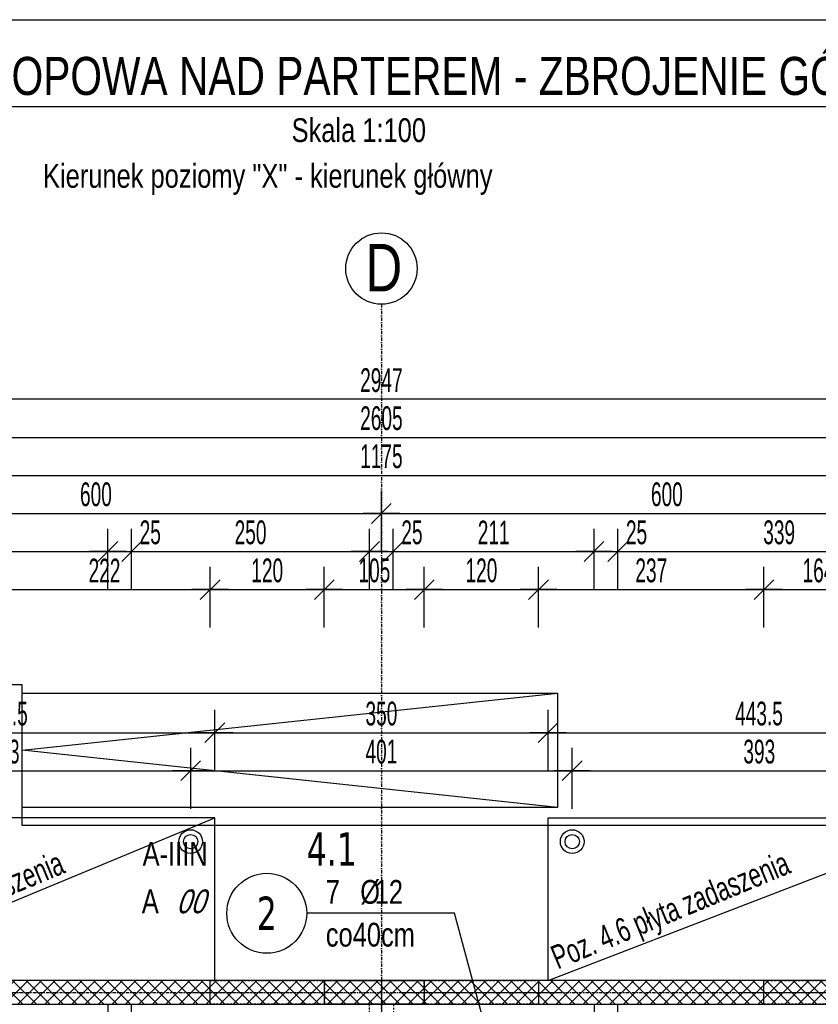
# Model space of a CAD drawing. Header units: millimetres. Extents: x -22500 to -4121, y -19317 to -14831.
# Tile 21 of 70: x -20837 to -19998, y -15866 to -14831. Entities that reach past the tile are written whole.
import ezdxf
from ezdxf.enums import TextEntityAlignment as Align

# ---------------------------------------------------------------- set-up
doc = ezdxf.new("R2010")
doc.units = ezdxf.units.MM
doc.header["$LTSCALE"] = 10
doc.linetypes.add('MO', pattern=[0.7, 0.35, -0.17, 0.01, -0.17])
doc.linetypes.add('MP', pattern=[0.36, 0.2, -0.16])
doc.layers.add('BA_obw', color=230, linetype='Continuous', plot=False)
doc.layers.add('BZ_pom', color=6, linetype='Continuous', plot=False)
for name, color, linetype in [('BA_szr', 1, 'Continuous'), ('BA_txs', 2, 'Continuous'), ('BA_wym', 1, 'Continuous'), ('BD_lpm', 1, 'MP'), ('BD_osm', 1, 'MO'), ('BD_txs', 2, 'Continuous'), ('BD_wic', 1, 'Continuous'), ('BD_wig', 3, 'Continuous'), ('BD_wis', 2, 'Continuous'), ('BZ_odn', 1, 'Continuous'), ('BZ_opi1', 7, 'Continuous'), ('BZ_opi2', 4, 'Continuous'), ('BZ_sym', 7, 'Continuous'), ('BZ_txg', 3, 'Continuous'), ('BZ_txs', 2, 'Continuous'), ('BZ_wym', 1, 'Continuous')]:
    doc.layers.add(name, color=color, linetype=linetype)
doc.styles.add('BIKTBG', font='tahoma.ttf', dxfattribs={"width": 0.85})
doc.styles.add('BIKTG', font='bikromsw.shx', dxfattribs={"width": 0.8})
doc.styles.add('BIKTS', font='bikromsw.shx', dxfattribs={"width": 0.8})
doc.styles.add('BIKWYM', font='bikromsw.shx', dxfattribs={"width": 0.6})
doc.dimstyles.new('BA_KR_100_cm', dxfattribs={"dimtxt": 25, "dimasz": 1.666667, "dimexe": 24, "dimexo": 0, "dimgap": 0, "dimtad": 0, "dimdec": 1, "dimrnd": 0.5, "dimzin": 9, "dimdsep": 46, "dimtxsty": 'BIKWYM', "dimblk": 'WYM-KR', "dimcen": 0, "dimdle": 20, "dimclrd": 256, "dimclre": 256, "dimclrt": 2, "dimadec": 0, "dimazin": 0, "dimtfac": 0.033333, "dimtdec": 1, "dimtmove": 0, "dimatfit": 3, "dimldrblk": 'WYM-KR', "dimfxl": 25, "dimfxlon": 1, "dimtvp": 0.8, "dimtolj": 1, "dimarcsym": 0})
doc.dimstyles.new('BZ_KP_100_cm', dxfattribs={"dimtxt": 25, "dimasz": 1.666667, "dimexe": 24, "dimexo": 0, "dimgap": 0, "dimtad": 0, "dimdec": 1, "dimrnd": 0.5, "dimzin": 9, "dimdsep": 46, "dimtxsty": 'BIKWYM', "dimblk": 'WYM-KR', "dimblk1": 'WYM-KP', "dimblk2": 'WYM-KP', "dimsah": 1, "dimcen": 0, "dimdle": 20, "dimclrd": 256, "dimclre": 256, "dimclrt": 7, "dimadec": 0, "dimazin": 0, "dimtfac": 0.033333, "dimtdec": 1, "dimtmove": 0, "dimatfit": 3, "dimldrblk": 'WYM-KP', "dimfxl": 1, "dimtvp": 0.8, "dimtolj": 1, "dimarcsym": 0})

# ---------------------------------------------------------------- blocks, each defined once
blk = doc.blocks.new('WYM-KR')
at = {"color": 7, "linetype": 'ByBlock'}
blk.add_line((6.24, 6.24), (-6.24, -6.24), dxfattribs=at)
at = {"linetype": 'ByBlock'}
blk.add_line((11.52, 0), (-11.52, 0), dxfattribs=at)
blk = doc.blocks.new('*D146')
at = {"layer": 'BA_wym', "lineweight": -2}
for p, q in [((-20859.1, -15470.3), (-20859.1, -15406.3)), ((-20637.1, -15470.3), (-20637.1, -15406.3)), ((-20857.4, -15430.3), (-20638.7, -15430.3))]:
    blk.add_line(p, q, dxfattribs=at)
at = {"layer": 'Defpoints', "color": 0}
for p in [(-20637.1, -15430.3), (-20859.1, -15841.3), (-20637.1, -15841.3)]:
    blk.add_point(p, dxfattribs=at)
at = {"layer": 'BA_wym', "lineweight": -2, "xscale": 1.666666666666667, "yscale": 1.666666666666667, "zscale": 1.666666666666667, "rotation": 180}
blk.add_blockref('WYM-KR', (-20859.1, -15430.3), dxfattribs=at)
at = {"layer": 'BA_wym', "lineweight": -2, "xscale": 1.666666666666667, "yscale": 1.666666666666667, "zscale": 1.666666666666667}
blk.add_blockref('WYM-KR', (-20637.1, -15430.3), dxfattribs=at)
at = {"layer": 'BA_wym', "color": 2, "insert": (-20748.1, -15410.3), "char_height": 25, "attachment_point": 5, "style": 'BIKWYM'}
blk.add_mtext('\\A1;222', dxfattribs=at)
blk = doc.blocks.new('*D147')
at = {"layer": 'BA_wym', "lineweight": -2}
for p, q in [((-20637.1, -15470.3), (-20637.1, -15406.3)), ((-20517.1, -15470.3), (-20517.1, -15406.3)), ((-20635.4, -15430.3), (-20518.7, -15430.3))]:
    blk.add_line(p, q, dxfattribs=at)
at = {"layer": 'Defpoints', "color": 0}
for p in [(-20517.1, -15430.3), (-20637.1, -15841.3), (-20517.1, -15841.3)]:
    blk.add_point(p, dxfattribs=at)
at = {"layer": 'BA_wym', "lineweight": -2, "xscale": 1.666666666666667, "yscale": 1.666666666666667, "zscale": 1.666666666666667, "rotation": 180}
blk.add_blockref('WYM-KR', (-20637.1, -15430.3), dxfattribs=at)
at = {"layer": 'BA_wym', "lineweight": -2, "xscale": 1.666666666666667, "yscale": 1.666666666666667, "zscale": 1.666666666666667}
blk.add_blockref('WYM-KR', (-20517.1, -15430.3), dxfattribs=at)
at = {"layer": 'BA_wym', "color": 2, "insert": (-20577.1, -15410.3), "char_height": 25, "attachment_point": 5, "style": 'BIKWYM'}
blk.add_mtext('\\A1;120', dxfattribs=at)
blk = doc.blocks.new('*D148')
at = {"layer": 'BA_wym', "lineweight": -2}
for p, q in [((-20517.1, -15470.3), (-20517.1, -15406.3)), ((-20412, -15470.3), (-20412, -15406.3)), ((-20515.4, -15430.3), (-20413.7, -15430.3))]:
    blk.add_line(p, q, dxfattribs=at)
at = {"layer": 'Defpoints', "color": 0}
for p in [(-20412, -15430.3), (-20517.1, -15841.3), (-20412, -15841.3)]:
    blk.add_point(p, dxfattribs=at)
at = {"layer": 'BA_wym', "lineweight": -2, "xscale": 1.666666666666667, "yscale": 1.666666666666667, "zscale": 1.666666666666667, "rotation": 180}
blk.add_blockref('WYM-KR', (-20517.1, -15430.3), dxfattribs=at)
at = {"layer": 'BA_wym', "lineweight": -2, "xscale": 1.666666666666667, "yscale": 1.666666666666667, "zscale": 1.666666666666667}
blk.add_blockref('WYM-KR', (-20412, -15430.3), dxfattribs=at)
at = {"layer": 'BA_wym', "color": 2, "insert": (-20464.5, -15410.3), "char_height": 25, "attachment_point": 5, "style": 'BIKWYM'}
blk.add_mtext('\\A1;105', dxfattribs=at)
blk = doc.blocks.new('*D149')
at = {"layer": 'BA_wym', "lineweight": -2}
for p, q in [((-20412, -15470.3), (-20412, -15406.3)), ((-20292, -15470.3), (-20292, -15406.3)), ((-20410.3, -15430.3), (-20293.7, -15430.3))]:
    blk.add_line(p, q, dxfattribs=at)
at = {"layer": 'Defpoints', "color": 0}
for p in [(-20292, -15430.3), (-20412, -15841.3), (-20292, -15841.3)]:
    blk.add_point(p, dxfattribs=at)
at = {"layer": 'BA_wym', "lineweight": -2, "xscale": 1.666666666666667, "yscale": 1.666666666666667, "zscale": 1.666666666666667, "rotation": 180}
blk.add_blockref('WYM-KR', (-20412, -15430.3), dxfattribs=at)
at = {"layer": 'BA_wym', "lineweight": -2, "xscale": 1.666666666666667, "yscale": 1.666666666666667, "zscale": 1.666666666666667}
blk.add_blockref('WYM-KR', (-20292, -15430.3), dxfattribs=at)
at = {"layer": 'BA_wym', "color": 2, "insert": (-20352, -15410.3), "char_height": 25, "attachment_point": 5, "style": 'BIKWYM'}
blk.add_mtext('\\A1;120', dxfattribs=at)
blk = doc.blocks.new('*D150')
at = {"layer": 'BA_wym', "lineweight": -2}
for p, q in [((-20292, -15470.3), (-20292, -15406.3)), ((-20055.1, -15470.3), (-20055.1, -15406.3)), ((-20290.3, -15430.3), (-20056.7, -15430.3))]:
    blk.add_line(p, q, dxfattribs=at)
at = {"layer": 'Defpoints', "color": 0}
for p in [(-20055.1, -15430.3), (-20292, -15841.3), (-20055.1, -15841.3)]:
    blk.add_point(p, dxfattribs=at)
at = {"layer": 'BA_wym', "lineweight": -2, "xscale": 1.666666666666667, "yscale": 1.666666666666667, "zscale": 1.666666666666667, "rotation": 180}
blk.add_blockref('WYM-KR', (-20292, -15430.3), dxfattribs=at)
at = {"layer": 'BA_wym', "lineweight": -2, "xscale": 1.666666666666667, "yscale": 1.666666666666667, "zscale": 1.666666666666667}
blk.add_blockref('WYM-KR', (-20055.1, -15430.3), dxfattribs=at)
at = {"layer": 'BA_wym', "color": 2, "insert": (-20173.5, -15410.3), "char_height": 25, "attachment_point": 5, "style": 'BIKWYM'}
blk.add_mtext('\\A1;237', dxfattribs=at)
blk = doc.blocks.new('*D151')
at = {"layer": 'BA_wym', "lineweight": -2}
for p, q in [((-20055.1, -15470.3), (-20055.1, -15406.3)), ((-19891.1, -15470.3), (-19891.1, -15406.3)), ((-20053.4, -15430.3), (-19892.7, -15430.3))]:
    blk.add_line(p, q, dxfattribs=at)
at = {"layer": 'Defpoints', "color": 0}
for p in [(-19891.1, -15430.3), (-20055.1, -15841.3), (-19891.1, -15841.3)]:
    blk.add_point(p, dxfattribs=at)
at = {"layer": 'BA_wym', "lineweight": -2, "xscale": 1.666666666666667, "yscale": 1.666666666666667, "zscale": 1.666666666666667, "rotation": 180}
blk.add_blockref('WYM-KR', (-20055.1, -15430.3), dxfattribs=at)
at = {"layer": 'BA_wym', "lineweight": -2, "xscale": 1.666666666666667, "yscale": 1.666666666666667, "zscale": 1.666666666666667}
blk.add_blockref('WYM-KR', (-19891.1, -15430.3), dxfattribs=at)
at = {"layer": 'BA_wym', "color": 2, "insert": (-19997.8, -15410.3), "char_height": 25, "attachment_point": 5, "style": 'BIKWYM'}
blk.add_mtext('\\A1;164', dxfattribs=at)
blk = doc.blocks.new('*D163')
at = {"layer": 'BA_wym', "lineweight": -2}
for p, q in [((-21044.6, -15430.3), (-21044.6, -15366.3)), ((-20744.6, -15430.3), (-20744.6, -15366.3)), ((-21042.9, -15390.3), (-20746.2, -15390.3))]:
    blk.add_line(p, q, dxfattribs=at)
at = {"layer": 'Defpoints', "color": 0}
for p in [(-20744.6, -15390.3), (-21044.6, -15790.3), (-20744.6, -15866.3)]:
    blk.add_point(p, dxfattribs=at)
at = {"layer": 'BA_wym', "lineweight": -2, "xscale": 1.666666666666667, "yscale": 1.666666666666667, "zscale": 1.666666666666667, "rotation": 180}
blk.add_blockref('WYM-KR', (-21044.6, -15390.3), dxfattribs=at)
at = {"layer": 'BA_wym', "lineweight": -2, "xscale": 1.666666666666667, "yscale": 1.666666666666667, "zscale": 1.666666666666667}
blk.add_blockref('WYM-KR', (-20744.6, -15390.3), dxfattribs=at)
at = {"layer": 'BA_wym', "color": 2, "insert": (-20894.6, -15370.3), "char_height": 25, "attachment_point": 5, "style": 'BIKWYM'}
blk.add_mtext('\\A1;300', dxfattribs=at)
blk = doc.blocks.new('*D164')
at = {"layer": 'BA_wym', "lineweight": -2}
for p, q in [((-20744.6, -15430.3), (-20744.6, -15366.3)), ((-20719.6, -15430.3), (-20719.6, -15366.3)), ((-20746.2, -15390.3), (-20747.9, -15390.3)), ((-20744.6, -15390.3), (-20719.6, -15390.3)), ((-20717.9, -15390.3), (-20683.8, -15390.3))]:
    blk.add_line(p, q, dxfattribs=at)
at = {"layer": 'Defpoints', "color": 0}
for p in [(-20719.6, -15390.3), (-20744.6, -15866.3), (-20719.6, -15866.3)]:
    blk.add_point(p, dxfattribs=at)
at = {"layer": 'BA_wym', "lineweight": -2, "xscale": 1.666666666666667, "yscale": 1.666666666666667, "zscale": 1.666666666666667}
blk.add_blockref('WYM-KR', (-20744.6, -15390.3), dxfattribs=at)
at = {"layer": 'BA_wym', "lineweight": -2, "xscale": 1.666666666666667, "yscale": 1.666666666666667, "zscale": 1.666666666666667, "rotation": 180}
blk.add_blockref('WYM-KR', (-20719.6, -15390.3), dxfattribs=at)
at = {"layer": 'BA_wym', "color": 2, "insert": (-20700, -15370.3), "char_height": 25, "attachment_point": 5, "style": 'BIKWYM'}
blk.add_mtext('\\A1;25', dxfattribs=at)
blk = doc.blocks.new('*D165')
at = {"layer": 'BA_wym', "lineweight": -2}
for p, q in [((-20719.6, -15430.3), (-20719.6, -15366.3)), ((-20469.6, -15430.3), (-20469.6, -15366.3)), ((-20717.9, -15390.3), (-20471.2, -15390.3))]:
    blk.add_line(p, q, dxfattribs=at)
at = {"layer": 'Defpoints', "color": 0}
for p in [(-20469.6, -15390.3), (-20719.6, -15866.3), (-20469.6, -15866.3)]:
    blk.add_point(p, dxfattribs=at)
at = {"layer": 'BA_wym', "lineweight": -2, "xscale": 1.666666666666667, "yscale": 1.666666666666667, "zscale": 1.666666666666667, "rotation": 180}
blk.add_blockref('WYM-KR', (-20719.6, -15390.3), dxfattribs=at)
at = {"layer": 'BA_wym', "lineweight": -2, "xscale": 1.666666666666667, "yscale": 1.666666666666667, "zscale": 1.666666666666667}
blk.add_blockref('WYM-KR', (-20469.6, -15390.3), dxfattribs=at)
at = {"layer": 'BA_wym', "color": 2, "insert": (-20594.6, -15370.3), "char_height": 25, "attachment_point": 5, "style": 'BIKWYM'}
blk.add_mtext('\\A1;250', dxfattribs=at)
blk = doc.blocks.new('*D166')
at = {"layer": 'BA_wym', "lineweight": -2}
for p, q in [((-20469.6, -15430.3), (-20469.6, -15366.3)), ((-20444.6, -15430.3), (-20444.6, -15366.3)), ((-20471.2, -15390.3), (-20472.9, -15390.3)), ((-20469.6, -15390.3), (-20444.6, -15390.3)), ((-20442.9, -15390.3), (-20408.8, -15390.3))]:
    blk.add_line(p, q, dxfattribs=at)
at = {"layer": 'Defpoints', "color": 0}
for p in [(-20444.6, -15390.3), (-20469.6, -15866.3), (-20444.6, -15866.3)]:
    blk.add_point(p, dxfattribs=at)
at = {"layer": 'BA_wym', "lineweight": -2, "xscale": 1.666666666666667, "yscale": 1.666666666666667, "zscale": 1.666666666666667}
blk.add_blockref('WYM-KR', (-20469.6, -15390.3), dxfattribs=at)
at = {"layer": 'BA_wym', "lineweight": -2, "xscale": 1.666666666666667, "yscale": 1.666666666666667, "zscale": 1.666666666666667, "rotation": 180}
blk.add_blockref('WYM-KR', (-20444.6, -15390.3), dxfattribs=at)
at = {"layer": 'BA_wym', "color": 2, "insert": (-20425, -15370.3), "char_height": 25, "attachment_point": 5, "style": 'BIKWYM'}
blk.add_mtext('\\A1;25', dxfattribs=at)
blk = doc.blocks.new('*D167')
at = {"layer": 'BA_wym', "lineweight": -2}
for p, q in [((-20444.6, -15430.3), (-20444.6, -15366.3)), ((-20233.6, -15430.3), (-20233.6, -15366.3)), ((-20442.9, -15390.3), (-20235.2, -15390.3))]:
    blk.add_line(p, q, dxfattribs=at)
at = {"layer": 'Defpoints', "color": 0}
for p in [(-20233.6, -15390.3), (-20444.6, -15866.3), (-20233.6, -15866.3)]:
    blk.add_point(p, dxfattribs=at)
at = {"layer": 'BA_wym', "lineweight": -2, "xscale": 1.666666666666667, "yscale": 1.666666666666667, "zscale": 1.666666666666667, "rotation": 180}
blk.add_blockref('WYM-KR', (-20444.6, -15390.3), dxfattribs=at)
at = {"layer": 'BA_wym', "lineweight": -2, "xscale": 1.666666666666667, "yscale": 1.666666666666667, "zscale": 1.666666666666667}
blk.add_blockref('WYM-KR', (-20233.6, -15390.3), dxfattribs=at)
at = {"layer": 'BA_wym', "color": 2, "insert": (-20339.1, -15370.3), "char_height": 25, "attachment_point": 5, "style": 'BIKWYM'}
blk.add_mtext('\\A1;211', dxfattribs=at)
blk = doc.blocks.new('*D168')
at = {"layer": 'BA_wym', "lineweight": -2}
for p, q in [((-20233.6, -15430.3), (-20233.6, -15366.3)), ((-20208.6, -15430.3), (-20208.6, -15366.3)), ((-20235.2, -15390.3), (-20236.9, -15390.3)), ((-20233.6, -15390.3), (-20208.6, -15390.3)), ((-20206.9, -15390.3), (-20172.8, -15390.3))]:
    blk.add_line(p, q, dxfattribs=at)
at = {"layer": 'Defpoints', "color": 0}
for p in [(-20208.6, -15390.3), (-20233.6, -15866.3), (-20208.6, -15866.3)]:
    blk.add_point(p, dxfattribs=at)
at = {"layer": 'BA_wym', "lineweight": -2, "xscale": 1.666666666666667, "yscale": 1.666666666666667, "zscale": 1.666666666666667}
blk.add_blockref('WYM-KR', (-20233.6, -15390.3), dxfattribs=at)
at = {"layer": 'BA_wym', "lineweight": -2, "xscale": 1.666666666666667, "yscale": 1.666666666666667, "zscale": 1.666666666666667, "rotation": 180}
blk.add_blockref('WYM-KR', (-20208.6, -15390.3), dxfattribs=at)
at = {"layer": 'BA_wym', "color": 2, "insert": (-20189, -15370.3), "char_height": 25, "attachment_point": 5, "style": 'BIKWYM'}
blk.add_mtext('\\A1;25', dxfattribs=at)
blk = doc.blocks.new('*D169')
at = {"layer": 'BA_wym', "lineweight": -2}
for p, q in [((-20208.6, -15430.3), (-20208.6, -15366.3)), ((-19869.6, -15430.3), (-19869.6, -15366.3)), ((-20206.9, -15390.3), (-19871.2, -15390.3))]:
    blk.add_line(p, q, dxfattribs=at)
at = {"layer": 'Defpoints', "color": 0}
for p in [(-19869.6, -15390.3), (-19869.6, -15790.3), (-20208.6, -15866.3)]:
    blk.add_point(p, dxfattribs=at)
at = {"layer": 'BA_wym', "lineweight": -2, "xscale": 1.666666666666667, "yscale": 1.666666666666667, "zscale": 1.666666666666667, "rotation": 180}
blk.add_blockref('WYM-KR', (-20208.6, -15390.3), dxfattribs=at)
at = {"layer": 'BA_wym', "lineweight": -2, "xscale": 1.666666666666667, "yscale": 1.666666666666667, "zscale": 1.666666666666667}
blk.add_blockref('WYM-KR', (-19869.6, -15390.3), dxfattribs=at)
at = {"layer": 'BA_wym', "color": 2, "insert": (-20039.1, -15370.3), "char_height": 25, "attachment_point": 5, "style": 'BIKWYM'}
blk.add_mtext('\\A1;339', dxfattribs=at)
blk = doc.blocks.new('*D176')
at = {"layer": 'BA_wym', "lineweight": -2}
for p, q in [((-21057.1, -15390.3), (-21057.1, -15326.3)), ((-20457.1, -15390.3), (-20457.1, -15326.3)), ((-21055.4, -15350.3), (-20458.7, -15350.3))]:
    blk.add_line(p, q, dxfattribs=at)
at = {"layer": 'Defpoints', "color": 0}
for p in [(-20457.1, -15350.3), (-21057.1, -15790.3), (-20457.1, -15841.3)]:
    blk.add_point(p, dxfattribs=at)
at = {"layer": 'BA_wym', "lineweight": -2, "xscale": 1.666666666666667, "yscale": 1.666666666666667, "zscale": 1.666666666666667, "rotation": 180}
blk.add_blockref('WYM-KR', (-21057.1, -15350.3), dxfattribs=at)
at = {"layer": 'BA_wym', "lineweight": -2, "xscale": 1.666666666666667, "yscale": 1.666666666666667, "zscale": 1.666666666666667}
blk.add_blockref('WYM-KR', (-20457.1, -15350.3), dxfattribs=at)
at = {"layer": 'BA_wym', "color": 2, "insert": (-20757.1, -15330.3), "char_height": 25, "attachment_point": 5, "style": 'BIKWYM'}
blk.add_mtext('\\A1;600', dxfattribs=at)
blk = doc.blocks.new('*D177')
at = {"layer": 'BA_wym', "lineweight": -2}
for p, q in [((-20457.1, -15390.3), (-20457.1, -15326.3)), ((-19857.1, -15390.3), (-19857.1, -15326.3)), ((-20455.4, -15350.3), (-19858.7, -15350.3))]:
    blk.add_line(p, q, dxfattribs=at)
at = {"layer": 'Defpoints', "color": 0}
for p in [(-19857.1, -15350.3), (-20457.1, -15841.3), (-19857.1, -15841.3)]:
    blk.add_point(p, dxfattribs=at)
at = {"layer": 'BA_wym', "lineweight": -2, "xscale": 1.666666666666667, "yscale": 1.666666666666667, "zscale": 1.666666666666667, "rotation": 180}
blk.add_blockref('WYM-KR', (-20457.1, -15350.3), dxfattribs=at)
at = {"layer": 'BA_wym', "lineweight": -2, "xscale": 1.666666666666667, "yscale": 1.666666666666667, "zscale": 1.666666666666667}
blk.add_blockref('WYM-KR', (-19857.1, -15350.3), dxfattribs=at)
at = {"layer": 'BA_wym', "color": 2, "insert": (-20157.1, -15330.3), "char_height": 25, "attachment_point": 5, "style": 'BIKWYM'}
blk.add_mtext('\\A1;600', dxfattribs=at)
blk = doc.blocks.new('*D183')
at = {"layer": 'BA_wym', "lineweight": -2}
for p, q in [((-21044.6, -15350.3), (-21044.6, -15286.3)), ((-19869.6, -15350.3), (-19869.6, -15286.3)), ((-21042.9, -15310.3), (-19871.2, -15310.3))]:
    blk.add_line(p, q, dxfattribs=at)
at = {"layer": 'Defpoints', "color": 0}
for p in [(-19869.6, -15310.3), (-21044.6, -15790.3), (-19869.6, -15790.3)]:
    blk.add_point(p, dxfattribs=at)
at = {"layer": 'BA_wym', "lineweight": -2, "xscale": 1.666666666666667, "yscale": 1.666666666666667, "zscale": 1.666666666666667, "rotation": 180}
blk.add_blockref('WYM-KR', (-21044.6, -15310.3), dxfattribs=at)
at = {"layer": 'BA_wym', "lineweight": -2, "xscale": 1.666666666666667, "yscale": 1.666666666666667, "zscale": 1.666666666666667}
blk.add_blockref('WYM-KR', (-19869.6, -15310.3), dxfattribs=at)
at = {"layer": 'BA_wym', "color": 2, "insert": (-20457.1, -15290.3), "char_height": 25, "attachment_point": 5, "style": 'BIKWYM'}
blk.add_mtext('\\A1;1175', dxfattribs=at)
blk = doc.blocks.new('*D187')
at = {"layer": 'BA_wym', "lineweight": -2}
for p, q in [((-21759.6, -15310.3), (-21759.6, -15246.3)), ((-19154.6, -15310.3), (-19154.6, -15246.3)), ((-21757.9, -15270.3), (-19156.2, -15270.3))]:
    blk.add_line(p, q, dxfattribs=at)
at = {"layer": 'Defpoints', "color": 0}
for p in [(-19154.6, -15270.3), (-19154.6, -15841.3), (-21759.6, -16103.8)]:
    blk.add_point(p, dxfattribs=at)
at = {"layer": 'BA_wym', "lineweight": -2, "xscale": 1.666666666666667, "yscale": 1.666666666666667, "zscale": 1.666666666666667, "rotation": 180}
blk.add_blockref('WYM-KR', (-21759.6, -15270.3), dxfattribs=at)
at = {"layer": 'BA_wym', "lineweight": -2, "xscale": 1.666666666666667, "yscale": 1.666666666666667, "zscale": 1.666666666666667}
blk.add_blockref('WYM-KR', (-19154.6, -15270.3), dxfattribs=at)
at = {"layer": 'BA_wym', "color": 2, "insert": (-20457.1, -15250.3), "char_height": 25, "attachment_point": 5, "style": 'BIKWYM'}
blk.add_mtext('\\A1;2605', dxfattribs=at)
blk = doc.blocks.new('*D189')
at = {"layer": 'BA_wym', "lineweight": -2}
for p, q in [((-21930.6, -15270.3), (-21930.6, -15206.3)), ((-18983.6, -15270.3), (-18983.6, -15206.3)), ((-18985.2, -15230.3), (-21928.9, -15230.3))]:
    blk.add_line(p, q, dxfattribs=at)
at = {"layer": 'Defpoints', "color": 0}
for p in [(-21930.6, -15230.3), (-21930.6, -16103.8), (-18983.6, -16103.8)]:
    blk.add_point(p, dxfattribs=at)
at = {"layer": 'BA_wym', "lineweight": -2, "xscale": 1.666666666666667, "yscale": 1.666666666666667, "zscale": 1.666666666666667, "rotation": 180}
blk.add_blockref('WYM-KR', (-21930.6, -15230.3), dxfattribs=at)
at = {"layer": 'BA_wym', "lineweight": -2, "xscale": 1.666666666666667, "yscale": 1.666666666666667, "zscale": 1.666666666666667}
blk.add_blockref('WYM-KR', (-18983.6, -15230.3), dxfattribs=at)
at = {"layer": 'BA_wym', "color": 2, "insert": (-20457.1, -15210.3), "char_height": 25, "attachment_point": 5, "style": 'BIKWYM'}
blk.add_mtext('\\A1;2947', dxfattribs=at)
blk = doc.blocks.new('*D191')
at = {"layer": 'BA_wym', "lineweight": -2}
for p, q in [((-21050.6, -15660.8), (-21050.6, -15596.8)), ((-20657.5, -15660.8), (-20657.5, -15596.8)), ((-21048.9, -15620.8), (-20659.2, -15620.8))]:
    blk.add_line(p, q, dxfattribs=at)
at = {"layer": 'Defpoints', "color": 0}
for p in [(-20657.5, -15620.8), (-21050.6, -15682.8), (-20657.5, -15682.8)]:
    blk.add_point(p, dxfattribs=at)
at = {"layer": 'BA_wym', "lineweight": -2, "xscale": 1.666666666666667, "yscale": 1.666666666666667, "zscale": 1.666666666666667, "rotation": 180}
blk.add_blockref('WYM-KR', (-21050.6, -15620.8), dxfattribs=at)
at = {"layer": 'BA_wym', "lineweight": -2, "xscale": 1.666666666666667, "yscale": 1.666666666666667, "zscale": 1.666666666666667}
blk.add_blockref('WYM-KR', (-20657.5, -15620.8), dxfattribs=at)
at = {"layer": 'BA_wym', "color": 2, "insert": (-20854.1, -15600.8), "char_height": 25, "attachment_point": 5, "style": 'BIKWYM'}
blk.add_mtext('\\A1;393', dxfattribs=at)
blk = doc.blocks.new('*D192')
at = {"layer": 'BA_wym', "lineweight": -2}
for p, q in [((-20657.5, -15660.8), (-20657.5, -15596.8)), ((-20256.6, -15660.8), (-20256.6, -15596.8)), ((-20655.9, -15620.8), (-20258.2, -15620.8))]:
    blk.add_line(p, q, dxfattribs=at)
at = {"layer": 'Defpoints', "color": 0}
for p in [(-20256.6, -15620.8), (-20657.5, -15682.8), (-20256.6, -15682.8)]:
    blk.add_point(p, dxfattribs=at)
at = {"layer": 'BA_wym', "lineweight": -2, "xscale": 1.666666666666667, "yscale": 1.666666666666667, "zscale": 1.666666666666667, "rotation": 180}
blk.add_blockref('WYM-KR', (-20657.5, -15620.8), dxfattribs=at)
at = {"layer": 'BA_wym', "lineweight": -2, "xscale": 1.666666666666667, "yscale": 1.666666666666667, "zscale": 1.666666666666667}
blk.add_blockref('WYM-KR', (-20256.6, -15620.8), dxfattribs=at)
at = {"layer": 'BA_wym', "color": 2, "insert": (-20457.1, -15600.8), "char_height": 25, "attachment_point": 5, "style": 'BIKWYM'}
blk.add_mtext('\\A1;401', dxfattribs=at)
blk = doc.blocks.new('*D193')
at = {"layer": 'BA_wym', "lineweight": -2}
for p, q in [((-20256.6, -15660.8), (-20256.6, -15596.8)), ((-19863.5, -15660.8), (-19863.5, -15596.8)), ((-20254.9, -15620.8), (-19865.2, -15620.8))]:
    blk.add_line(p, q, dxfattribs=at)
at = {"layer": 'Defpoints', "color": 0}
for p in [(-19863.5, -15620.8), (-20256.6, -15682.8), (-19863.5, -15682.8)]:
    blk.add_point(p, dxfattribs=at)
at = {"layer": 'BA_wym', "lineweight": -2, "xscale": 1.666666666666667, "yscale": 1.666666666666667, "zscale": 1.666666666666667, "rotation": 180}
blk.add_blockref('WYM-KR', (-20256.6, -15620.8), dxfattribs=at)
at = {"layer": 'BA_wym', "lineweight": -2, "xscale": 1.666666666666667, "yscale": 1.666666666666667, "zscale": 1.666666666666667}
blk.add_blockref('WYM-KR', (-19863.5, -15620.8), dxfattribs=at)
at = {"layer": 'BA_wym', "color": 2, "insert": (-20060, -15600.8), "char_height": 25, "attachment_point": 5, "style": 'BIKWYM'}
blk.add_mtext('\\A1;393', dxfattribs=at)
blk = doc.blocks.new('*D195')
at = {"layer": 'BA_wym', "lineweight": -2}
for p, q in [((-21075.6, -15620.8), (-21075.6, -15556.8)), ((-20632.1, -15620.8), (-20632.1, -15556.8)), ((-21073.9, -15580.8), (-20633.8, -15580.8))]:
    blk.add_line(p, q, dxfattribs=at)
at = {"layer": 'Defpoints', "color": 0}
for p in [(-20632.1, -15580.8), (-21075.6, -15670.3), (-20632.1, -15670.3)]:
    blk.add_point(p, dxfattribs=at)
at = {"layer": 'BA_wym', "lineweight": -2, "xscale": 1.666666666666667, "yscale": 1.666666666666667, "zscale": 1.666666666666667, "rotation": 180}
blk.add_blockref('WYM-KR', (-21075.6, -15580.8), dxfattribs=at)
at = {"layer": 'BA_wym', "lineweight": -2, "xscale": 1.666666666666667, "yscale": 1.666666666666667, "zscale": 1.666666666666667}
blk.add_blockref('WYM-KR', (-20632.1, -15580.8), dxfattribs=at)
at = {"layer": 'BA_wym', "color": 2, "insert": (-20853.8, -15560.8), "char_height": 25, "attachment_point": 5, "style": 'BIKWYM'}
blk.add_mtext('\\A1;443.5', dxfattribs=at)
blk = doc.blocks.new('*D196')
at = {"layer": 'BA_wym', "lineweight": -2}
for p, q in [((-20632.1, -15620.8), (-20632.1, -15556.8)), ((-20282, -15620.8), (-20282, -15556.8)), ((-20630.4, -15580.8), (-20283.7, -15580.8))]:
    blk.add_line(p, q, dxfattribs=at)
at = {"layer": 'Defpoints', "color": 0}
for p in [(-20282, -15580.8), (-20632.1, -15670.3), (-20282, -15670.3)]:
    blk.add_point(p, dxfattribs=at)
at = {"layer": 'BA_wym', "lineweight": -2, "xscale": 1.666666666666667, "yscale": 1.666666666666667, "zscale": 1.666666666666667, "rotation": 180}
blk.add_blockref('WYM-KR', (-20632.1, -15580.8), dxfattribs=at)
at = {"layer": 'BA_wym', "lineweight": -2, "xscale": 1.666666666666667, "yscale": 1.666666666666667, "zscale": 1.666666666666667}
blk.add_blockref('WYM-KR', (-20282, -15580.8), dxfattribs=at)
at = {"layer": 'BA_wym', "color": 2, "insert": (-20457.1, -15560.8), "char_height": 25, "attachment_point": 5, "style": 'BIKWYM'}
blk.add_mtext('\\A1;350', dxfattribs=at)
blk = doc.blocks.new('*D197')
at = {"layer": 'BA_wym', "lineweight": -2}
for p, q in [((-20282, -15620.8), (-20282, -15556.8)), ((-19838.5, -15620.8), (-19838.5, -15556.8)), ((-20280.3, -15580.8), (-19840.2, -15580.8))]:
    blk.add_line(p, q, dxfattribs=at)
at = {"layer": 'Defpoints', "color": 0}
for p in [(-19838.5, -15580.8), (-20282, -15670.3), (-19838.5, -15670.3)]:
    blk.add_point(p, dxfattribs=at)
at = {"layer": 'BA_wym', "lineweight": -2, "xscale": 1.666666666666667, "yscale": 1.666666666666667, "zscale": 1.666666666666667, "rotation": 180}
blk.add_blockref('WYM-KR', (-20282, -15580.8), dxfattribs=at)
at = {"layer": 'BA_wym', "lineweight": -2, "xscale": 1.666666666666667, "yscale": 1.666666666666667, "zscale": 1.666666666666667}
blk.add_blockref('WYM-KR', (-19838.5, -15580.8), dxfattribs=at)
at = {"layer": 'BA_wym', "color": 2, "insert": (-20060.3, -15560.8), "char_height": 25, "attachment_point": 5, "style": 'BIKWYM'}
blk.add_mtext('\\A1;443.5', dxfattribs=at)
blk = doc.blocks.new('eoprz')
blk = doc.blocks.new('WYM-KP')
blk.add_hatch(color=256).paths.add_polyline_path([(3, 0, 1), (-3, 0, 1)])
blk.add_circle((0, 0), 3)
blk = doc.blocks.new('bik_BlkOpPret', base_point=(1524.5, 7050.3))
at = {"layer": 'BZ_opi1', "style": 'BIKTS', "width": 0.6}
for tag, p in [('SZTUK', (1533.8, 7057.8)), ('PRZEDR_FI', (1554.7, 7057.8)), ('PRZEKROJ', (1563.3, 7057.8)), ('PRZEDR_L', (1533.8, 7024)), ('DLUGOSC', (1568.6, 7024)), ('UWAGA', (1533.8, 6997.8))]:
    blk.add_attdef(tag, p, '', height=18.8, dxfattribs=at)
at = {"layer": 'BZ_opi2', "style": 'BIKTBG', "width": 0.6}
blk.add_attdef('NUMER', text='', height=26.2, dxfattribs=at).set_placement((1620.8, 7050.3), align=Align.MIDDLE_CENTER)
at = {"layer": 'BZ_pom', "width": 0.6}
for tag, p, height, style in [('POZYCJA', (1589.3, 7087.8), 26.2, 'BIKTBG'), ('GATUNEK', (1630.2, 7087.8), 18.8, 'BIKTS'), ('METODA_L', (1639.1, 7050.3), 18.8, 'BIKTS'), ('EURO_KOD', (1663.7, 7050.3), 18.8, 'BIKTS')]:
    blk.add_attdef(tag, p, '', height=height, dxfattribs=dict(at, style=style))
at = {"layer": 'BZ_wym', "width": 0.6}
for tag, p, height, style, flags in [('PRZEDR_NR', (1533.8, 6969.6), 26.2, 'BIKTBG', 1), ('PRZEDR_SZT', (1533.8, 6941.5), 18.8, 'BIKTS', 1), ('TYP_PRETA', (1533.8, 6913.4), 18.8, 'BIKTS', 3), ('EURO_KOD_SEGMENTY', (1567.6, 6885.3), 18.8, 'BIKTS', 3), ('HAK_1', (1533.8, 6857.1), 18.8, 'BIKTS', 3), ('HAK_2', (1533.8, 6829), 18.8, 'BIKTS', 3), ('ID', (1533.8, 6800.9), 18.8, 'BIKTS', 3), ('ID_C', (1533.8, 6772.8), 18.8, 'BIKTS', 3), ('b_atr_0', (1533.8, 6744.6), 18.8, 'BIKTS', 3)]:
    blk.add_attdef(tag, p, '', height=height, dxfattribs=dict(at, style=style, flags=flags))

msp = doc.modelspace()

# ---------------------------------------------------------------- hatches: boundary and pattern name
at = {"layer": 'BA_szr'}
h = msp.add_hatch(dxfattribs=at)
h.set_pattern_fill('BIK_CIAGLE_SKRZYZOWANE', color=8, scale=100, angle=45, pattern_type=2)
h.set_pattern_definition([(45, (-16127.139, -16910.161), (-7.071068, 7.071068), []), (135, (-16127.139, -16910.161), (-7.071068, -7.071068), [])])
h.paths.add_polyline_path([(-21069.55, -15866.31), (-21069.55, -15841.31), (-19844.55, -15841.31), (-19844.55, -15866.31)])

# ---------------------------------------------------------------- linework, layer by layer
at = {"layer": 'BA_obw'}
msp.add_lwpolyline([(-22500.26, -14831.21), (-18427.75, -14831.21), (-18427.75, -18828.3), (-22500.26, -18828.3)], close=True, dxfattribs=at)
at = {"layer": 'BD_lpm'}
for points in [[(-20517.05, -15866.31), (-20637.05, -15866.31), (-20637.05, -15841.31), (-20517.05, -15841.31)], [(-20292.01, -15866.31), (-20412.01, -15866.31), (-20412.01, -15841.31), (-20292.01, -15841.31)], [(-19891.05, -15866.31), (-20055.05, -15866.31), (-20055.05, -15841.31), (-19891.05, -15841.31)]]:
    msp.add_lwpolyline(points, close=True, dxfattribs=at)
msp.add_lwpolyline([(-20444.55, -15866.31), (-20444.55, -16145.31), (-20469.55, -16145.31), (-20469.55, -15866.31), (-20444.55, -15866.31)], dxfattribs=at)
at = {"layer": 'BD_osm', "color": 5}
for p, q in [((-20457.05, -15841.31), (-20457.05, -16170.31)), ((-21048.05, -15853.81), (-20834.05, -15853.81)), ((-20662.05, -15853.81), (-20492.05, -15853.81)), ((-20437.01, -15853.81), (-20267.01, -15853.81)), ((-20080.05, -15853.81), (-19866.05, -15853.81))]:
    msp.add_line(p, q, dxfattribs=at)
at = {"layer": 'BD_osm'}
for points in [[(-20457.05, -15130.31), (-20457.05, -18342.76)], [(-22370.55, -15853.81), (-18543.55, -15853.81)]]:
    msp.add_lwpolyline(points, dxfattribs=at)
at = {"layer": 'BD_wic', "color": 8}
for points in [[(-19838.55, -15790.31), (-19838.55, -15678.26), (-20834.55, -15678.31), (-20834.55, -15530.31), (-21075.55, -15530.31), (-21075.55, -15790.31)], [(-20834.55, -15539.31), (-20272.05, -15539.31), (-20272.05, -15659.31), (-20834.55, -15659.31)], [(-20272.05, -15659.31), (-20834.55, -15599.31), (-20272.05, -15539.31)]]:
    msp.add_lwpolyline(points, dxfattribs=at)
at = {"layer": 'BD_wic'}
for points in [[(-20632.09, -15841.31), (-20632.09, -15670.3), (-21075.55, -15670.3), (-21075.55, -15790.31)], [(-21044.55, -15841.31), (-20632.09, -15670.3)], [(-20282.01, -15841.31), (-20282.01, -15670.3), (-19838.55, -15670.29), (-19838.55, -15790.31)], [(-20282.01, -15841.31), (-19838.55, -15670.29)]]:
    msp.add_lwpolyline(points, dxfattribs=at)
for centre, radius in [((-20457.05, -15092.81), 37.5), ((-20657.54, -15695.3), 7.5), ((-20256.56, -15695.3), 7.5)]:
    msp.add_circle(centre, radius, dxfattribs=at)
at = {"layer": 'BD_wig'}
for points in [[(-20637.05, -15866.31), (-20637.05, -15841.31), (-20859.05, -15841.31), (-20859.05, -15866.31), (-20744.55, -15866.31), (-20744.55, -16011.9), (-20719.55, -16011.9), (-20719.55, -15866.31), (-20637.05, -15866.31)], [(-20208.55, -16295.31), (-20208.55, -15866.31), (-20055.05, -15866.31), (-20055.05, -15841.31), (-20292.01, -15841.31), (-20292.01, -15866.31), (-20233.55, -15866.31), (-20233.55, -16295.31)]]:
    msp.add_lwpolyline(points, dxfattribs=at)
msp.add_lwpolyline([(-20412.01, -15866.31), (-20517.05, -15866.31), (-20517.05, -15841.31), (-20412.01, -15841.31)], close=True, dxfattribs=at)
for centre in [(-20657.54, -15695.3), (-20256.56, -15695.3)]:
    msp.add_circle(centre, 12.5, dxfattribs=at)
at = {"layer": 'BD_wis', "color": 8}
msp.add_lwpolyline([(-21069.55, -15866.31), (-19844.55, -15866.31), (-19844.55, -15841.31), (-21069.55, -15841.31)], close=True, dxfattribs=at)
at = {"layer": 'BZ_odn'}
msp.add_circle((-20577.54, -15770.61), 42, dxfattribs=at)
at = {"layer": 'BZ_txg'}
msp.add_lwpolyline([(-21164.65, -14922.35), (-19796.71, -14922.35)], dxfattribs=at)

# ---------------------------------------------------------------- block references
ref = msp.add_blockref('bik_BlkOpPret', (-20380.31, -15770.61))
ref.add_attrib('NUMER', '2', dxfattribs={"layer": 'BZ_opi2', "height": 35, "style": 'BIKTBG', "width": 0.8}).set_placement((-20577.54, -15770.61), align=Align.MIDDLE_CENTER)
ref.add_attrib('POZYCJA', '4.1', (-20535.54, -15720.61), dxfattribs={"layer": 'BZ_pom', "height": 35, "style": 'BIKTBG', "width": 0.8})
ref.add_attrib('SZTUK', '7', (-20515.54, -15760.61), dxfattribs={"layer": 'BZ_opi1', "height": 25, "style": 'BIKTS', "width": 0.8})
ref.add_attrib('GATUNEK', 'A-IIIN', (-20708.03, -15720.61), dxfattribs={"layer": 'BZ_pom', "height": 25, "style": 'BIKTS', "width": 0.8})
ref.add_attrib('PRZEKROJ', '12', (-20464.11, -15760.61), dxfattribs={"layer": 'BZ_opi1', "height": 25, "style": 'BIKTS', "width": 0.8})
ref.add_attrib('UWAGA', 'co40cm', (-20515.54, -15805.61), dxfattribs={"layer": 'BZ_opi1', "height": 25, "style": 'BIKTS', "width": 0.8})
ref.add_attrib('METODA_L', 'A', (-20708.88, -15770.61), dxfattribs={"layer": 'BZ_pom', "height": 25, "style": 'BIKTS', "width": 0.8})
ref.add_attrib('PRZEDR_FI', '%%c', (-20479.35, -15760.61), dxfattribs={"layer": 'BZ_opi1', "height": 25, "style": 'BIKTS', "width": 0.8})
ref.add_attrib('EURO_KOD', '00', (-20672.69, -15770.61), dxfattribs={"layer": 'BZ_pom', "height": 25, "style": 'BIKTS', "oblique": 18, "width": 0.8})
at = {"layer": 'BZ_sym'}
ref = msp.add_blockref('eoprz', (-20480.85, -14922.35), dxfattribs=at)
ref.add_attrib('Nazwa', 'PŁYTA STROPOWA NAD PARTEREM - ZBROJENIE GÓRNE', dxfattribs={"layer": 'BZ_txg', "height": 40, "style": 'BIKTG', "width": 0.8}).set_placement((-20480.85, -14890.35), align=Align.MIDDLE_CENTER)
ref.add_attrib('Skala', 'Skala 1:100', dxfattribs={"layer": 'BZ_txs', "height": 25, "style": 'BIKTS', "width": 0.8}).set_placement((-20480.85, -14947.35), align=Align.MIDDLE_CENTER)

# ---------------------------------------------------------------- texts
at = {"layer": 'BA_txs', "style": 'BIKTS', "width": 0.7}
for p in [(-21034.41, -15829.8), (-20271.87, -15829.8)]:
    msp.add_text('Poz. 4.6 płyta zadaszenia', height=25, rotation=22.51878, dxfattribs=at).set_placement(p)
at = {"layer": 'BD_txs', "style": 'BIKTS', "width": 0.8}
msp.add_text('D', height=50, dxfattribs=at).set_placement((-20473.86, -15116.87))
at = {"layer": 'BZ_txs', "insert": (-20812.69, -14982.89), "char_height": 25, "width": 724.2451, "attachment_point": 1, "style": 'BIKTS'}
msp.add_mtext('Kierunek poziomy "X" - kierunek główny', dxfattribs=at)

# ---------------------------------------------------------------- dimensions: what is measured, and where the dimension line sits
at = {"layer": 'BA_wym'}
for base, p1, p2, override, picture, middle in [((-21930.55, -15230.31), (-18983.55, -16103.81), (-21930.55, -16103.81), {"dimatfit": 1, "dimfxl": 40}, '*D189', (-20457.05, -15210.31)), ((-19154.55, -15270.31), (-21759.55, -16103.81), (-19154.55, -15841.31), {"dimtmove": 1, "dimatfit": 1, "dimfxl": 40}, '*D187', (-20457.05, -15250.31)), ((-19869.55, -15310.31), (-21044.55, -15790.31), (-19869.55, -15790.31), {"dimtmove": 1, "dimatfit": 1, "dimfxl": 40}, '*D183', (-20457.05, -15290.31)), ((-20457.05, -15350.31), (-21057.05, -15790.31), (-20457.05, -15841.31), {"dimtmove": 1, "dimatfit": 1, "dimfxl": 40}, '*D176', (-20757.05, -15330.31)), ((-19857.05, -15350.31), (-20457.05, -15841.31), (-19857.05, -15841.31), {"dimtmove": 1, "dimatfit": 1, "dimfxl": 40}, '*D177', (-20157.05, -15330.31)), ((-20744.55, -15390.31), (-21044.55, -15790.31), (-20744.55, -15866.31), {"dimtmove": 1, "dimatfit": 1, "dimfxl": 40}, '*D163', (-20894.55, -15370.31)), ((-20719.55, -15390.31), (-20744.55, -15866.31), (-20719.55, -15866.31), {"dimblk": 'WYM-KR', "dimatfit": 1, "dimfxl": 40}, '*D164', (-20700.03, -15370.31)), ((-20469.55, -15390.31), (-20719.55, -15866.31), (-20469.55, -15866.31), {"dimtmove": 1, "dimatfit": 1, "dimfxl": 40}, '*D165', (-20594.55, -15370.31)), ((-20444.55, -15390.31), (-20469.55, -15866.31), (-20444.55, -15866.31), {"dimblk": 'WYM-KR', "dimatfit": 1, "dimfxl": 40}, '*D166', (-20425.03, -15370.31)), ((-20233.55, -15390.31), (-20444.55, -15866.31), (-20233.55, -15866.31), {"dimtmove": 1, "dimatfit": 1, "dimfxl": 40}, '*D167', (-20339.05, -15370.31)), ((-20208.55, -15390.31), (-20233.55, -15866.31), (-20208.55, -15866.31), {"dimblk": 'WYM-KR', "dimatfit": 1, "dimfxl": 40}, '*D168', (-20189.03, -15370.31)), ((-19869.55, -15390.31), (-20208.55, -15866.31), (-19869.55, -15790.31), {"dimtmove": 1, "dimatfit": 1, "dimfxl": 40}, '*D169', (-20039.05, -15370.31)), ((-20637.05, -15430.31), (-20859.05, -15841.31), (-20637.05, -15841.31), {"dimtmove": 1, "dimatfit": 1, "dimfxl": 40}, '*D146', (-20748.05, -15410.31)), ((-20517.05, -15430.31), (-20637.05, -15841.31), (-20517.05, -15841.31), {"dimtmove": 1, "dimatfit": 1, "dimfxl": 40}, '*D147', (-20577.05, -15410.31)), ((-20412.01, -15430.31), (-20517.05, -15841.31), (-20412.01, -15841.31), {"dimtmove": 1, "dimatfit": 1, "dimfxl": 40}, '*D148', (-20464.53, -15410.31)), ((-20292.01, -15430.31), (-20412.01, -15841.31), (-20292.01, -15841.31), {"dimtmove": 1, "dimatfit": 1, "dimfxl": 40}, '*D149', (-20352.01, -15410.31)), ((-20055.05, -15430.31), (-20292.01, -15841.31), (-20055.05, -15841.31), {"dimtmove": 1, "dimatfit": 1, "dimfxl": 40}, '*D150', (-20173.53, -15410.31)), ((-20632.1029, -15580.8204), (-21075.5523, -15670.3099), (-20632.1029, -15670.3099), {"dimatfit": 1, "dimfxl": 40}, '*D195', (-20853.8276, -15560.8204)), ((-20282.01, -15580.82), (-20632.1, -15670.31), (-20282.01, -15670.3), {"dimtmove": 1, "dimatfit": 1, "dimfxl": 40}, '*D196', (-20457.06, -15560.82)), ((-19838.55, -15580.82), (-20282.01, -15670.3), (-19838.55, -15670.29), {"dimtmove": 1, "dimatfit": 1, "dimfxl": 40}, '*D197', (-20060.28, -15560.82)), ((-20657.54, -15620.82), (-21050.6, -15682.81), (-20657.54, -15682.8), {"dimtmove": 1, "dimatfit": 1, "dimfxl": 40}, '*D191', (-20854.07, -15600.82)), ((-20256.56, -15620.82), (-20657.54, -15682.8), (-20256.56, -15682.8), {"dimtmove": 1, "dimatfit": 1, "dimfxl": 40}, '*D192', (-20457.05, -15600.82)), ((-19863.5, -15620.82), (-20256.56, -15682.8), (-19863.5, -15682.81), {"dimtmove": 1, "dimatfit": 1, "dimfxl": 40}, '*D193', (-20060.03, -15600.82))]:
    dim = msp.add_linear_dim(base=base, p1=p1, p2=p2, dimstyle='BA_KR_100_cm', override=override, dxfattribs=at)
    dim.commit()
    dim.dimension.update_dxf_attribs({"geometry": picture, "text_midpoint": middle})
dim = msp.add_linear_dim(base=(-19891.05, -15430.31), p1=(-20055.05, -15841.31), p2=(-19891.05, -15841.31), dimstyle='BA_KR_100_cm', override={"dimtmove": 1, "dimatfit": 1, "dimfxl": 40}, dxfattribs=at)
dim.commit()
dim.dimension.update_dxf_attribs({"geometry": '*D151', "text_midpoint": (-19997.81, -15430.31), "dimtype": 160})

# ---------------------------------------------------------------- leaders
at = {"layer": 'BZ_odn'}
msp.add_leader([(-20327.49, -15965.67), (-20380.31, -15770.61), (-20535.54, -15770.61)], dimstyle='BZ_KP_100_cm', dxfattribs=at)

doc.saveas('drawing.dxf')
